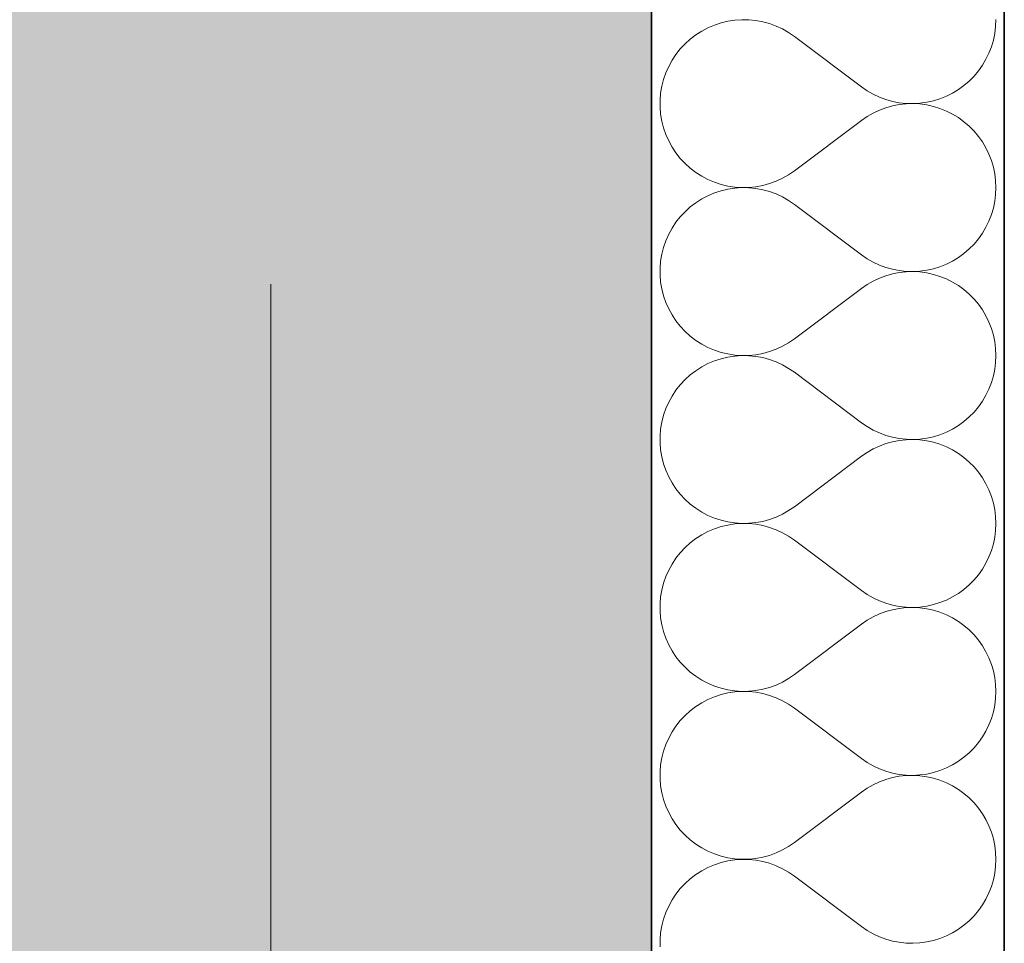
# Model space of a CAD drawing. Header units: millimetres. Extents: x 82175 to 237000, y 24756 to 471700.
# Tile 224 of 256: x 122425 to 122760, y 387102 to 387416. Entities that reach past the tile are written whole.
import ezdxf

# ---------------------------------------------------------------- set-up
doc = ezdxf.new("R2010")
doc.units = ezdxf.units.MM
doc.linetypes.add('Kropki i Kreski', pattern=[6.702778, 3.527778, -1.763889, 0, -1.411111])
for name, color, linetype in [('- A - ocieplenie', 8, 'Continuous'), ('Konstrukcja - Siatka mod', 8, 'Continuous'), ('Konstrukcja - Ściany zewnętrzne', 8, 'Continuous')]:
    doc.layers.add(name, color=color, linetype=linetype)

# ---------------------------------------------------------------- blocks, each defined once
blk = doc.blocks.new('*X32')
at = {"layer": '- A - ocieplenie', "linetype": 'Continuous', "lineweight": 13, "ltscale": 100}
for p, q in [((49818.48, 396945.69), (49816.28, 396944.76)), ((49820.75, 396946.44), (49818.48, 396945.69)), ((49823.07, 396946.99), (49820.75, 396946.44)), ((49825.43, 396947.35), (49823.07, 396946.99)), ((49827.81, 396947.51), (49825.43, 396947.35)), ((49830.2, 396947.47), (49827.81, 396947.51)), ((49832.57, 396947.23), (49830.2, 396947.47)), ((49834.92, 396946.79), (49832.57, 396947.23)), ((49837.22, 396946.16), (49834.92, 396946.79)), ((49839.46, 396945.34), (49837.22, 396946.16)), ((49841.63, 396944.34), (49839.46, 396945.34)), ((49913.86, 396942.85), (49914.14, 396945.18)), ((49914.14, 396945.18), (49914.24, 396947.52)), ((49812.16, 396942.37), (49810.26, 396940.92)), ((49814.17, 396943.65), (49812.16, 396942.37)), ((49816.28, 396944.76), (49814.17, 396943.65)), ((49843.7, 396943.15), (49841.63, 396944.34)), ((49845.67, 396941.8), (49843.7, 396943.15)), ((49845.67, 396941.8), (49868.52, 396924.66)), ((49913.38, 396940.56), (49913.86, 396942.85)), ((49808.49, 396939.32), (49806.86, 396937.57)), ((49810.26, 396940.92), (49808.49, 396939.32)), ((49911.87, 396936.13), (49912.72, 396938.31)), ((49912.72, 396938.31), (49913.38, 396940.56)), ((49805.38, 396935.7), (49804.06, 396933.71)), ((49806.86, 396937.57), (49805.38, 396935.7)), ((49910.85, 396934.02), (49911.87, 396936.13)), ((49802.92, 396931.62), (49801.95, 396929.44)), ((49804.06, 396933.71), (49802.92, 396931.62)), ((49908.31, 396930.09), (49909.66, 396932)), ((49909.66, 396932), (49910.85, 396934.02)), ((49801.95, 396929.44), (49801.17, 396927.18)), ((49905.16, 396926.62), (49906.8, 396928.29)), ((49906.8, 396928.29), (49908.31, 396930.09)), ((49800.57, 396924.87), (49800.18, 396922.52)), ((49801.17, 396927.18), (49800.57, 396924.87)), ((49901.48, 396923.72), (49903.38, 396925.1)), ((49903.38, 396925.1), (49905.16, 396926.62)), ((49800.18, 396922.52), (49799.98, 396920.14)), ((49868.52, 396924.66), (49870.45, 396923.33)), ((49870.45, 396923.33), (49872.49, 396922.17)), ((49872.49, 396922.17), (49874.61, 396921.17)), ((49897.39, 396921.46), (49899.48, 396922.51)), ((49899.48, 396922.51), (49901.48, 396923.72)), ((49799.98, 396920.14), (49799.98, 396917.75)), ((49874.61, 396921.17), (49876.8, 396920.35)), ((49876.8, 396920.35), (49879.06, 396919.72)), ((49879.06, 396918.17), (49876.8, 396917.54)), ((49879.06, 396919.72), (49881.36, 396919.27)), ((49881.36, 396918.62), (49879.06, 396918.17)), ((49881.36, 396919.27), (49883.69, 396919.01)), ((49883.69, 396918.88), (49881.36, 396918.62)), ((49883.69, 396919.01), (49886.03, 396918.95)), ((49886.03, 396918.94), (49883.69, 396918.88)), ((49886.03, 396918.95), (49888.37, 396919.07)), ((49888.37, 396918.82), (49886.03, 396918.94)), ((49888.37, 396919.07), (49890.69, 396919.39)), ((49890.69, 396918.5), (49888.37, 396918.82)), ((49890.69, 396919.39), (49892.97, 396919.9)), ((49892.97, 396917.99), (49890.69, 396918.5)), ((49892.97, 396919.9), (49895.21, 396920.59)), ((49895.21, 396920.59), (49897.39, 396921.46)), ((49799.98, 396917.75), (49800.18, 396915.37)), ((49800.18, 396915.37), (49800.57, 396913.02)), ((49872.49, 396915.72), (49870.45, 396914.56)), ((49874.61, 396916.72), (49872.49, 396915.72)), ((49876.8, 396917.54), (49874.61, 396916.72)), ((49895.21, 396917.3), (49892.97, 396917.99)), ((49897.39, 396916.43), (49895.21, 396917.3)), ((49899.48, 396915.38), (49897.39, 396916.43)), ((49901.48, 396914.17), (49899.48, 396915.38)), ((49800.57, 396913.02), (49801.17, 396910.71)), ((49845.67, 396896.09), (49868.52, 396913.23)), ((49870.45, 396914.56), (49868.52, 396913.23)), ((49903.38, 396912.79), (49901.48, 396914.17)), ((49905.16, 396911.27), (49903.38, 396912.79)), ((49801.17, 396910.71), (49801.95, 396908.45)), ((49801.95, 396908.45), (49802.92, 396906.27)), ((49906.8, 396909.6), (49905.16, 396911.27)), ((49908.31, 396907.8), (49906.8, 396909.6)), ((49802.92, 396906.27), (49804.06, 396904.18)), ((49909.66, 396905.89), (49908.31, 396907.8)), ((49910.85, 396903.87), (49909.66, 396905.89)), ((49804.06, 396904.18), (49805.38, 396902.19)), ((49805.38, 396902.19), (49806.86, 396900.32)), ((49911.87, 396901.76), (49910.85, 396903.87)), ((49912.72, 396899.58), (49911.87, 396901.76)), ((49806.86, 396900.32), (49808.49, 396898.57)), ((49808.49, 396898.57), (49810.26, 396896.97)), ((49913.38, 396897.33), (49912.72, 396899.58)), ((49810.26, 396896.97), (49812.16, 396895.52)), ((49812.16, 396895.52), (49814.17, 396894.24)), ((49841.63, 396893.55), (49843.7, 396894.74)), ((49843.7, 396894.74), (49845.67, 396896.09)), ((49913.86, 396895.04), (49913.38, 396897.33)), ((49914.14, 396892.71), (49913.86, 396895.04)), ((49814.17, 396894.24), (49816.28, 396893.13)), ((49816.28, 396893.13), (49818.48, 396892.2)), ((49818.48, 396892.2), (49820.75, 396891.45)), ((49820.75, 396891.45), (49823.07, 396890.9)), ((49834.92, 396891.1), (49837.22, 396891.73)), ((49837.22, 396891.73), (49839.46, 396892.55)), ((49839.46, 396892.55), (49841.63, 396893.55)), ((49914.24, 396890.37), (49914.14, 396892.71)), ((49818.48, 396888.55), (49816.28, 396887.62)), ((49820.75, 396889.29), (49818.48, 396888.55)), ((49823.07, 396889.85), (49820.75, 396889.29)), ((49823.07, 396890.9), (49825.43, 396890.54)), ((49825.43, 396890.21), (49823.07, 396889.85)), ((49825.43, 396890.54), (49827.81, 396890.38)), ((49827.81, 396890.36), (49825.43, 396890.21)), ((49827.81, 396890.38), (49830.2, 396890.42)), ((49830.2, 396890.32), (49827.81, 396890.36)), ((49830.2, 396890.42), (49832.57, 396890.66)), ((49832.57, 396890.09), (49830.2, 396890.32)), ((49832.57, 396890.66), (49834.92, 396891.1)), ((49834.92, 396889.65), (49832.57, 396890.09)), ((49837.22, 396889.02), (49834.92, 396889.65)), ((49839.46, 396888.2), (49837.22, 396889.02)), ((49841.63, 396887.19), (49839.46, 396888.2)), ((49913.86, 396885.71), (49914.14, 396888.03)), ((49914.14, 396888.03), (49914.24, 396890.37)), ((49812.16, 396885.22), (49810.26, 396883.78)), ((49814.17, 396886.51), (49812.16, 396885.22)), ((49816.28, 396887.62), (49814.17, 396886.51)), ((49843.7, 396886.01), (49841.63, 396887.19)), ((49845.67, 396884.66), (49843.7, 396886.01)), ((49845.67, 396884.66), (49868.52, 396867.52)), ((49913.38, 396883.41), (49913.86, 396885.71)), ((49808.49, 396882.17), (49806.86, 396880.43)), ((49810.26, 396883.78), (49808.49, 396882.17)), ((49912.72, 396881.17), (49913.38, 396883.41)), ((49805.38, 396878.56), (49804.06, 396876.57)), ((49806.86, 396880.43), (49805.38, 396878.56)), ((49910.85, 396876.88), (49911.87, 396878.98)), ((49911.87, 396878.98), (49912.72, 396881.17)), ((49804.06, 396876.57), (49802.92, 396874.48)), ((49908.31, 396872.94), (49909.66, 396874.86)), ((49909.66, 396874.86), (49910.85, 396876.88)), ((49801.95, 396872.29), (49801.17, 396870.04)), ((49802.92, 396874.48), (49801.95, 396872.29)), ((49906.8, 396871.15), (49908.31, 396872.94)), ((49801.17, 396870.04), (49800.57, 396867.73)), ((49901.48, 396866.58), (49903.38, 396867.96)), ((49903.38, 396867.96), (49905.16, 396869.48)), ((49905.16, 396869.48), (49906.8, 396871.15)), ((49800.18, 396865.37), (49799.98, 396863)), ((49800.57, 396867.73), (49800.18, 396865.37)), ((49868.52, 396867.52), (49870.45, 396866.19)), ((49870.45, 396866.19), (49872.49, 396865.02)), ((49872.49, 396865.02), (49874.61, 396864.03)), ((49897.39, 396864.32), (49899.48, 396865.36)), ((49899.48, 396865.36), (49901.48, 396866.58)), ((49799.98, 396863), (49799.98, 396860.61)), ((49874.61, 396864.03), (49876.8, 396863.21)), ((49876.8, 396863.21), (49879.06, 396862.58)), ((49879.06, 396862.58), (49881.36, 396862.13)), ((49881.36, 396861.48), (49879.06, 396861.03)), ((49881.36, 396862.13), (49883.69, 396861.87)), ((49883.69, 396861.73), (49881.36, 396861.48)), ((49883.69, 396861.87), (49886.03, 396861.8)), ((49886.03, 396861.8), (49883.69, 396861.73)), ((49886.03, 396861.8), (49888.37, 396861.93)), ((49888.37, 396861.67), (49886.03, 396861.8)), ((49888.37, 396861.93), (49890.69, 396862.25)), ((49890.69, 396861.36), (49888.37, 396861.67)), ((49890.69, 396862.25), (49892.97, 396862.75)), ((49892.97, 396860.85), (49890.69, 396861.36)), ((49892.97, 396862.75), (49895.21, 396863.44)), ((49895.21, 396863.44), (49897.39, 396864.32)), ((49799.98, 396860.61), (49800.18, 396858.23)), ((49800.18, 396858.23), (49800.57, 396855.88)), ((49872.49, 396858.58), (49870.45, 396857.42)), ((49874.61, 396859.57), (49872.49, 396858.58)), ((49876.8, 396860.39), (49874.61, 396859.57)), ((49879.06, 396861.03), (49876.8, 396860.39)), ((49895.21, 396860.16), (49892.97, 396860.85)), ((49897.39, 396859.29), (49895.21, 396860.16)), ((49899.48, 396858.24), (49897.39, 396859.29)), ((49901.48, 396857.02), (49899.48, 396858.24)), ((49800.57, 396855.88), (49801.17, 396853.56)), ((49845.67, 396838.94), (49868.52, 396856.09)), ((49870.45, 396857.42), (49868.52, 396856.09)), ((49903.38, 396855.65), (49901.48, 396857.02)), ((49905.16, 396854.12), (49903.38, 396855.65)), ((49801.17, 396853.56), (49801.95, 396851.31)), ((49801.95, 396851.31), (49802.92, 396849.13)), ((49906.8, 396852.46), (49905.16, 396854.12)), ((49908.31, 396850.66), (49906.8, 396852.46)), ((49802.92, 396849.13), (49804.06, 396847.04)), ((49909.66, 396848.75), (49908.31, 396850.66)), ((49910.85, 396846.73), (49909.66, 396848.75)), ((49804.06, 396847.04), (49805.38, 396845.05)), ((49805.38, 396845.05), (49806.86, 396843.17)), ((49911.87, 396844.62), (49910.85, 396846.73)), ((49912.72, 396842.44), (49911.87, 396844.62)), ((49806.86, 396843.17), (49808.49, 396841.43)), ((49808.49, 396841.43), (49810.26, 396839.83)), ((49913.38, 396840.19), (49912.72, 396842.44)), ((49810.26, 396839.83), (49812.16, 396838.38)), ((49812.16, 396838.38), (49814.17, 396837.1)), ((49843.7, 396837.59), (49845.67, 396838.94)), ((49913.86, 396837.9), (49913.38, 396840.19)), ((49914.14, 396835.57), (49913.86, 396837.9)), ((49814.17, 396837.1), (49816.28, 396835.99)), ((49816.28, 396835.99), (49818.48, 396835.05)), ((49818.48, 396835.05), (49820.75, 396834.31)), ((49834.92, 396833.96), (49837.22, 396834.59)), ((49837.22, 396834.59), (49839.46, 396835.41)), ((49839.46, 396835.41), (49841.63, 396836.41)), ((49841.63, 396836.41), (49843.7, 396837.59)), ((49914.24, 396833.23), (49914.14, 396835.57)), ((49818.48, 396831.41), (49816.28, 396830.48)), ((49820.75, 396832.15), (49818.48, 396831.41)), ((49820.75, 396834.31), (49823.07, 396833.76)), ((49823.07, 396832.71), (49820.75, 396832.15)), ((49823.07, 396833.76), (49825.43, 396833.4)), ((49825.43, 396833.06), (49823.07, 396832.71)), ((49825.43, 396833.4), (49827.81, 396833.24)), ((49827.81, 396833.22), (49825.43, 396833.06)), ((49827.81, 396833.24), (49830.2, 396833.28)), ((49830.2, 396833.18), (49827.81, 396833.22)), ((49830.2, 396833.28), (49832.57, 396833.52)), ((49832.57, 396832.94), (49830.2, 396833.18)), ((49832.57, 396833.52), (49834.92, 396833.96)), ((49834.92, 396832.51), (49832.57, 396832.94)), ((49837.22, 396831.88), (49834.92, 396832.51)), ((49839.46, 396831.05), (49837.22, 396831.88)), ((49841.63, 396830.05), (49839.46, 396831.05)), ((49914.14, 396830.89), (49914.24, 396833.23)), ((49812.16, 396828.08), (49810.26, 396826.63)), ((49814.17, 396829.36), (49812.16, 396828.08)), ((49816.28, 396830.48), (49814.17, 396829.36)), ((49843.7, 396828.87), (49841.63, 396830.05)), ((49845.67, 396827.52), (49843.7, 396828.87)), ((49913.38, 396826.27), (49913.86, 396828.57)), ((49913.86, 396828.57), (49914.14, 396830.89)), ((49808.49, 396825.03), (49806.86, 396823.29)), ((49810.26, 396826.63), (49808.49, 396825.03)), ((49845.67, 396827.52), (49868.52, 396810.37)), ((49912.72, 396824.03), (49913.38, 396826.27)), ((49805.38, 396821.42), (49804.06, 396819.43)), ((49806.86, 396823.29), (49805.38, 396821.42)), ((49910.85, 396819.73), (49911.87, 396821.84)), ((49911.87, 396821.84), (49912.72, 396824.03)), ((49804.06, 396819.43), (49802.92, 396817.33)), ((49908.31, 396815.8), (49909.66, 396817.71)), ((49909.66, 396817.71), (49910.85, 396819.73)), ((49801.95, 396815.15), (49801.17, 396812.9)), ((49802.92, 396817.33), (49801.95, 396815.15)), ((49906.8, 396814.01), (49908.31, 396815.8)), ((49801.17, 396812.9), (49800.57, 396810.58)), ((49903.38, 396810.81), (49905.16, 396812.34)), ((49905.16, 396812.34), (49906.8, 396814.01)), ((49800.18, 396808.23), (49799.98, 396805.85)), ((49800.57, 396810.58), (49800.18, 396808.23)), ((49868.52, 396810.37), (49870.45, 396809.05)), ((49870.45, 396809.05), (49872.49, 396807.88)), ((49872.49, 396807.88), (49874.61, 396806.89)), ((49897.39, 396807.17), (49899.48, 396808.22)), ((49899.48, 396808.22), (49901.48, 396809.44)), ((49901.48, 396809.44), (49903.38, 396810.81)), ((49799.98, 396805.85), (49799.98, 396803.47)), ((49874.61, 396806.89), (49876.8, 396806.07)), ((49876.8, 396806.07), (49879.06, 396805.43)), ((49879.06, 396805.43), (49881.36, 396804.99)), ((49881.36, 396804.33), (49879.06, 396803.88)), ((49881.36, 396804.99), (49883.69, 396804.73)), ((49883.69, 396804.59), (49881.36, 396804.33)), ((49883.69, 396804.73), (49886.03, 396804.66)), ((49886.03, 396804.66), (49883.69, 396804.59)), ((49886.03, 396804.66), (49888.37, 396804.79)), ((49888.37, 396804.53), (49886.03, 396804.66)), ((49888.37, 396804.79), (49890.69, 396805.1)), ((49890.69, 396804.21), (49888.37, 396804.53)), ((49890.69, 396805.1), (49892.97, 396805.61)), ((49892.97, 396805.61), (49895.21, 396806.3)), ((49895.21, 396806.3), (49897.39, 396807.17)), ((49799.98, 396803.47), (49800.18, 396801.09)), ((49800.18, 396801.09), (49800.57, 396798.73)), ((49872.49, 396801.44), (49870.45, 396800.27)), ((49874.61, 396802.43), (49872.49, 396801.44)), ((49876.8, 396803.25), (49874.61, 396802.43)), ((49879.06, 396803.88), (49876.8, 396803.25)), ((49892.97, 396803.71), (49890.69, 396804.21)), ((49895.21, 396803.02), (49892.97, 396803.71)), ((49897.39, 396802.15), (49895.21, 396803.02)), ((49899.48, 396801.1), (49897.39, 396802.15)), ((49901.48, 396799.88), (49899.48, 396801.1)), ((49800.57, 396798.73), (49801.17, 396796.42)), ((49845.67, 396781.8), (49868.52, 396798.94)), ((49870.45, 396800.27), (49868.52, 396798.94)), ((49903.38, 396798.51), (49901.48, 396799.88)), ((49905.16, 396796.98), (49903.38, 396798.51)), ((49801.17, 396796.42), (49801.95, 396794.17)), ((49906.8, 396795.31), (49905.16, 396796.98)), ((49908.31, 396793.52), (49906.8, 396795.31)), ((49801.95, 396794.17), (49802.92, 396791.99)), ((49802.92, 396791.99), (49804.06, 396789.89)), ((49909.66, 396791.6), (49908.31, 396793.52)), ((49910.85, 396789.59), (49909.66, 396791.6)), ((49804.06, 396789.89), (49805.38, 396787.9)), ((49805.38, 396787.9), (49806.86, 396786.03)), ((49911.87, 396787.48), (49910.85, 396789.59)), ((49912.72, 396785.29), (49911.87, 396787.48)), ((49806.86, 396786.03), (49808.49, 396784.29)), ((49808.49, 396784.29), (49810.26, 396782.69)), ((49913.38, 396783.05), (49912.72, 396785.29)), ((49810.26, 396782.69), (49812.16, 396781.24)), ((49812.16, 396781.24), (49814.17, 396779.95)), ((49843.7, 396780.45), (49845.67, 396781.8)), ((49913.86, 396780.75), (49913.38, 396783.05)), ((49814.17, 396779.95), (49816.28, 396778.84)), ((49816.28, 396778.84), (49818.48, 396777.91)), ((49818.48, 396777.91), (49820.75, 396777.17)), ((49834.92, 396776.81), (49837.22, 396777.44)), ((49837.22, 396777.44), (49839.46, 396778.26)), ((49839.46, 396778.26), (49841.63, 396779.27)), ((49841.63, 396779.27), (49843.7, 396780.45)), ((49914.14, 396778.43), (49913.86, 396780.75)), ((49914.24, 396776.09), (49914.14, 396778.43)), ((49818.48, 396774.26), (49816.28, 396773.33)), ((49820.75, 396775.01), (49818.48, 396774.26)), ((49820.75, 396777.17), (49823.07, 396776.61)), ((49823.07, 396775.56), (49820.75, 396775.01)), ((49823.07, 396776.61), (49825.43, 396776.26)), ((49825.43, 396775.92), (49823.07, 396775.56)), ((49825.43, 396776.26), (49827.81, 396776.1)), ((49827.81, 396776.08), (49825.43, 396775.92)), ((49827.81, 396776.1), (49830.2, 396776.14)), ((49830.2, 396776.04), (49827.81, 396776.08)), ((49830.2, 396776.14), (49832.57, 396776.38)), ((49832.57, 396775.8), (49830.2, 396776.04)), ((49832.57, 396776.38), (49834.92, 396776.81)), ((49834.92, 396775.36), (49832.57, 396775.8)), ((49837.22, 396774.73), (49834.92, 396775.36)), ((49839.46, 396773.91), (49837.22, 396774.73)), ((49914.14, 396773.75), (49914.24, 396776.09)), ((49812.16, 396770.94), (49810.26, 396769.49)), ((49814.17, 396772.22), (49812.16, 396770.94)), ((49816.28, 396773.33), (49814.17, 396772.22)), ((49841.63, 396772.91), (49839.46, 396773.91)), ((49843.7, 396771.72), (49841.63, 396772.91)), ((49845.67, 396770.37), (49843.7, 396771.72)), ((49913.38, 396769.13), (49913.86, 396771.42)), ((49913.86, 396771.42), (49914.14, 396773.75)), ((49808.49, 396767.89), (49806.86, 396766.15)), ((49810.26, 396769.49), (49808.49, 396767.89)), ((49845.67, 396770.37), (49868.52, 396753.23)), ((49912.72, 396766.88), (49913.38, 396769.13)), ((49805.38, 396764.27), (49804.06, 396762.28)), ((49806.86, 396766.15), (49805.38, 396764.27)), ((49910.85, 396762.59), (49911.87, 396764.7)), ((49911.87, 396764.7), (49912.72, 396766.88)), ((49804.06, 396762.28), (49802.92, 396760.19)), ((49909.66, 396760.57), (49910.85, 396762.59)), ((49801.95, 396758.01), (49801.17, 396755.75)), ((49802.92, 396760.19), (49801.95, 396758.01)), ((49906.8, 396756.86), (49908.31, 396758.66)), ((49908.31, 396758.66), (49909.66, 396760.57)), ((49801.17, 396755.75), (49800.57, 396753.44)), ((49903.38, 396753.67), (49905.16, 396755.2)), ((49905.16, 396755.2), (49906.8, 396756.86)), ((49800.18, 396751.09), (49799.98, 396748.71)), ((49800.57, 396753.44), (49800.18, 396751.09)), ((49868.52, 396753.23), (49870.45, 396751.9)), ((49870.45, 396751.9), (49872.49, 396750.74)), ((49872.49, 396750.74), (49874.61, 396749.74)), ((49897.39, 396750.03), (49899.48, 396751.08)), ((49899.48, 396751.08), (49901.48, 396752.29)), ((49901.48, 396752.29), (49903.38, 396753.67)), ((49799.98, 396748.71), (49799.98, 396746.32)), ((49874.61, 396749.74), (49876.8, 396748.93)), ((49876.8, 396748.93), (49879.06, 396748.29)), ((49879.06, 396748.29), (49881.36, 396747.84)), ((49881.36, 396747.84), (49883.69, 396747.59)), ((49883.69, 396747.45), (49881.36, 396747.19)), ((49883.69, 396747.59), (49886.03, 396747.52)), ((49886.03, 396747.51), (49883.69, 396747.45)), ((49886.03, 396747.52), (49888.37, 396747.64)), ((49888.37, 396747.39), (49886.03, 396747.51)), ((49888.37, 396747.64), (49890.69, 396747.96)), ((49890.69, 396747.07), (49888.37, 396747.39)), ((49890.69, 396747.96), (49892.97, 396748.47)), ((49892.97, 396748.47), (49895.21, 396749.16)), ((49895.21, 396749.16), (49897.39, 396750.03)), ((49799.98, 396746.32), (49800.18, 396743.94)), ((49800.18, 396743.94), (49800.57, 396741.59)), ((49872.49, 396744.29), (49870.45, 396743.13)), ((49874.61, 396745.29), (49872.49, 396744.29)), ((49876.8, 396746.11), (49874.61, 396745.29)), ((49879.06, 396746.74), (49876.8, 396746.11)), ((49881.36, 396747.19), (49879.06, 396746.74)), ((49892.97, 396746.57), (49890.69, 396747.07)), ((49895.21, 396745.87), (49892.97, 396746.57)), ((49897.39, 396745), (49895.21, 396745.87)), ((49899.48, 396743.95), (49897.39, 396745)), ((49901.48, 396742.74), (49899.48, 396743.95)), ((49800.57, 396741.59), (49801.17, 396739.28)), ((49845.67, 396724.66), (49868.52, 396741.8)), ((49870.45, 396743.13), (49868.52, 396741.8)), ((49903.38, 396741.36), (49901.48, 396742.74)), ((49905.16, 396739.84), (49903.38, 396741.36)), ((49801.17, 396739.28), (49801.95, 396737.02)), ((49906.8, 396738.17), (49905.16, 396739.84)), ((49908.31, 396736.37), (49906.8, 396738.17)), ((49801.95, 396737.02), (49802.92, 396734.84)), ((49802.92, 396734.84), (49804.06, 396732.75)), ((49909.66, 396734.46), (49908.31, 396736.37)), ((49910.85, 396732.44), (49909.66, 396734.46)), ((49804.06, 396732.75), (49805.38, 396730.76)), ((49805.38, 396730.76), (49806.86, 396728.89)), ((49911.87, 396730.34), (49910.85, 396732.44)), ((49806.86, 396728.89), (49808.49, 396727.14)), ((49912.72, 396728.15), (49911.87, 396730.34)), ((49913.38, 396725.9), (49912.72, 396728.15)), ((49808.49, 396727.14), (49810.26, 396725.54)), ((49810.26, 396725.54), (49812.16, 396724.1)), ((49812.16, 396724.1), (49814.17, 396722.81)), ((49843.7, 396723.31), (49845.67, 396724.66)), ((49913.86, 396723.61), (49913.38, 396725.9)), ((49814.17, 396722.81), (49816.28, 396721.7)), ((49816.28, 396721.7), (49818.48, 396720.77)), ((49818.48, 396720.77), (49820.75, 396720.02)), ((49837.22, 396720.3), (49839.46, 396721.12)), ((49839.46, 396721.12), (49841.63, 396722.13)), ((49841.63, 396722.13), (49843.7, 396723.31)), ((49914.14, 396721.29), (49913.86, 396723.61)), ((49914.24, 396718.94), (49914.14, 396721.29)), ((49820.75, 396717.87), (49818.48, 396717.12)), ((49820.75, 396720.02), (49823.07, 396719.47)), ((49823.07, 396718.42), (49820.75, 396717.87)), ((49823.07, 396719.47), (49825.43, 396719.11)), ((49825.43, 396718.78), (49823.07, 396718.42)), ((49825.43, 396719.11), (49827.81, 396718.95)), ((49827.81, 396718.94), (49825.43, 396718.78)), ((49827.81, 396718.95), (49830.2, 396718.99)), ((49830.2, 396718.9), (49827.81, 396718.94)), ((49830.2, 396718.99), (49832.57, 396719.23)), ((49832.57, 396718.66), (49830.2, 396718.9)), ((49832.57, 396719.23), (49834.92, 396719.67)), ((49834.92, 396718.22), (49832.57, 396718.66)), ((49834.92, 396719.67), (49837.22, 396720.3)), ((49837.22, 396717.59), (49834.92, 396718.22)), ((49839.46, 396716.77), (49837.22, 396717.59)), ((49914.14, 396716.6), (49914.24, 396718.94)), ((49812.16, 396713.79), (49810.26, 396712.35)), ((49814.17, 396715.08), (49812.16, 396713.79)), ((49816.28, 396716.19), (49814.17, 396715.08)), ((49818.48, 396717.12), (49816.28, 396716.19)), ((49841.63, 396715.76), (49839.46, 396716.77)), ((49843.7, 396714.58), (49841.63, 396715.76)), ((49845.67, 396713.23), (49843.7, 396714.58)), ((49913.38, 396711.99), (49913.86, 396714.28)), ((49913.86, 396714.28), (49914.14, 396716.6)), ((49808.49, 396710.75), (49806.86, 396709)), ((49810.26, 396712.35), (49808.49, 396710.75)), ((49845.67, 396713.23), (49868.52, 396696.09)), ((49912.72, 396709.74), (49913.38, 396711.99)), ((49805.38, 396707.13), (49804.06, 396705.14)), ((49806.86, 396709), (49805.38, 396707.13)), ((49910.85, 396705.45), (49911.87, 396707.55)), ((49911.87, 396707.55), (49912.72, 396709.74)), ((49804.06, 396705.14), (49802.92, 396703.05)), ((49909.66, 396703.43), (49910.85, 396705.45)), ((49801.95, 396700.87), (49801.17, 396698.61)), ((49802.92, 396703.05), (49801.95, 396700.87)), ((49906.8, 396699.72), (49908.31, 396701.52)), ((49908.31, 396701.52), (49909.66, 396703.43)), ((49801.17, 396698.61), (49800.57, 396696.3)), ((49903.38, 396696.53), (49905.16, 396698.05)), ((49905.16, 396698.05), (49906.8, 396699.72)), ((49800.18, 396693.95), (49799.98, 396691.57)), ((49800.57, 396696.3), (49800.18, 396693.95)), ((49868.52, 396696.09), (49870.45, 396694.76)), ((49870.45, 396694.76), (49872.49, 396693.6)), ((49897.39, 396692.89), (49899.48, 396693.94)), ((49899.48, 396693.94), (49901.48, 396695.15)), ((49901.48, 396695.15), (49903.38, 396696.53)), ((49799.98, 396691.57), (49799.98, 396689.18)), ((49872.49, 396693.6), (49874.61, 396692.6)), ((49874.61, 396692.6), (49876.8, 396691.78)), ((49876.8, 396691.78), (49879.06, 396691.15)), ((49879.06, 396691.15), (49881.36, 396690.7)), ((49881.36, 396690.7), (49883.69, 396690.44)), ((49883.69, 396690.44), (49886.03, 396690.38)), ((49886.03, 396690.37), (49883.69, 396690.3)), ((49886.03, 396690.38), (49888.37, 396690.5)), ((49888.37, 396690.25), (49886.03, 396690.37)), ((49888.37, 396690.5), (49890.69, 396690.82)), ((49890.69, 396690.82), (49892.97, 396691.32)), ((49892.97, 396691.32), (49895.21, 396692.02)), ((49895.21, 396692.02), (49897.39, 396692.89)), ((49799.98, 396689.18), (49800.18, 396686.8)), ((49872.49, 396687.15), (49870.45, 396685.99)), ((49874.61, 396688.15), (49872.49, 396687.15)), ((49876.8, 396688.96), (49874.61, 396688.15)), ((49879.06, 396689.6), (49876.8, 396688.96)), ((49881.36, 396690.05), (49879.06, 396689.6)), ((49883.69, 396690.3), (49881.36, 396690.05)), ((49890.69, 396689.93), (49888.37, 396690.25)), ((49892.97, 396689.42), (49890.69, 396689.93)), ((49895.21, 396688.73), (49892.97, 396689.42)), ((49897.39, 396687.86), (49895.21, 396688.73)), ((49899.48, 396686.81), (49897.39, 396687.86)), ((49800.18, 396686.8), (49800.57, 396684.45)), ((49800.57, 396684.45), (49801.17, 396682.14)), ((49845.67, 396667.52), (49868.52, 396684.66)), ((49870.45, 396685.99), (49868.52, 396684.66)), ((49901.48, 396685.6), (49899.48, 396686.81)), ((49903.38, 396684.22), (49901.48, 396685.6)), ((49905.16, 396682.69), (49903.38, 396684.22)), ((49801.17, 396682.14), (49801.95, 396679.88)), ((49906.8, 396681.03), (49905.16, 396682.69)), ((49908.31, 396679.23), (49906.8, 396681.03)), ((49801.95, 396679.88), (49802.92, 396677.7)), ((49802.92, 396677.7), (49804.06, 396675.61)), ((49909.66, 396677.32), (49908.31, 396679.23)), ((49910.85, 396675.3), (49909.66, 396677.32)), ((49804.06, 396675.61), (49805.38, 396673.62)), ((49805.38, 396673.62), (49806.86, 396671.74)), ((49911.87, 396673.19), (49910.85, 396675.3)), ((49806.86, 396671.74), (49808.49, 396670)), ((49912.72, 396671.01), (49911.87, 396673.19)), ((49913.38, 396668.76), (49912.72, 396671.01)), ((49808.49, 396670), (49810.26, 396668.4)), ((49810.26, 396668.4), (49812.16, 396666.95)), ((49812.16, 396666.95), (49814.17, 396665.67)), ((49843.7, 396666.17), (49845.67, 396667.52)), ((49913.86, 396666.47), (49913.38, 396668.76)), ((49814.17, 396665.67), (49816.28, 396664.56)), ((49816.28, 396664.56), (49818.48, 396663.63)), ((49818.48, 396663.63), (49820.75, 396662.88)), ((49837.22, 396663.16), (49839.46, 396663.98)), ((49839.46, 396663.98), (49841.63, 396664.98)), ((49841.63, 396664.98), (49843.7, 396666.17)), ((49914.14, 396664.14), (49913.86, 396666.47)), ((49914.24, 396661.8), (49914.14, 396664.14)), ((49820.75, 396660.72), (49818.48, 396659.98)), ((49820.75, 396662.88), (49823.07, 396662.33)), ((49823.07, 396661.28), (49820.75, 396660.72)), ((49823.07, 396662.33), (49825.43, 396661.97)), ((49825.43, 396661.63), (49823.07, 396661.28)), ((49825.43, 396661.97), (49827.81, 396661.81)), ((49827.81, 396661.79), (49825.43, 396661.63)), ((49827.81, 396661.81), (49830.2, 396661.85)), ((49830.2, 396661.75), (49827.81, 396661.79)), ((49830.2, 396661.85), (49832.57, 396662.09)), ((49832.57, 396661.51), (49830.2, 396661.75)), ((49832.57, 396662.09), (49834.92, 396662.53)), ((49834.92, 396661.08), (49832.57, 396661.51)), ((49834.92, 396662.53), (49837.22, 396663.16)), ((49837.22, 396660.45), (49834.92, 396661.08)), ((49839.46, 396659.63), (49837.22, 396660.45)), ((49914.14, 396659.46), (49914.24, 396661.8)), ((49814.17, 396657.94), (49812.16, 396656.65)), ((49816.28, 396659.05), (49814.17, 396657.94)), ((49818.48, 396659.98), (49816.28, 396659.05)), ((49841.63, 396658.62), (49839.46, 396659.63)), ((49843.7, 396657.44), (49841.63, 396658.62)), ((49845.67, 396656.09), (49843.7, 396657.44)), ((49913.38, 396654.84), (49913.86, 396657.14)), ((49913.86, 396657.14), (49914.14, 396659.46)), ((49808.49, 396653.6), (49806.86, 396651.86)), ((49810.26, 396655.2), (49808.49, 396653.6)), ((49812.16, 396656.65), (49810.26, 396655.2)), ((49845.67, 396656.09), (49868.52, 396638.94)), ((49912.72, 396652.6), (49913.38, 396654.84)), ((49806.86, 396651.86), (49805.38, 396649.99)), ((49910.85, 396648.3), (49911.87, 396650.41)), ((49911.87, 396650.41), (49912.72, 396652.6)), ((49804.06, 396648), (49802.92, 396645.9)), ((49805.38, 396649.99), (49804.06, 396648)), ((49909.66, 396646.29), (49910.85, 396648.3)), ((49801.95, 396643.72), (49801.17, 396641.47)), ((49802.92, 396645.9), (49801.95, 396643.72)), ((49906.8, 396642.58), (49908.31, 396644.37)), ((49908.31, 396644.37), (49909.66, 396646.29)), ((49801.17, 396641.47), (49800.57, 396639.16)), ((49903.38, 396639.38), (49905.16, 396640.91)), ((49905.16, 396640.91), (49906.8, 396642.58)), ((49800.18, 396636.8), (49799.98, 396634.42)), ((49800.57, 396639.16), (49800.18, 396636.8)), ((49868.52, 396638.94), (49870.45, 396637.62)), ((49870.45, 396637.62), (49872.49, 396636.45)), ((49897.39, 396635.74), (49899.48, 396636.79)), ((49899.48, 396636.79), (49901.48, 396638.01)), ((49901.48, 396638.01), (49903.38, 396639.38)), ((49799.98, 396634.42), (49799.98, 396632.04)), ((49872.49, 396636.45), (49874.61, 396635.46)), ((49874.61, 396635.46), (49876.8, 396634.64)), ((49876.8, 396634.64), (49879.06, 396634.01)), ((49879.06, 396634.01), (49881.36, 396633.56)), ((49881.36, 396633.56), (49883.69, 396633.3)), ((49888.37, 396633.36), (49890.69, 396633.68)), ((49890.69, 396633.68), (49892.97, 396634.18)), ((49892.97, 396634.18), (49895.21, 396634.87)), ((49895.21, 396634.87), (49897.39, 396635.74)), ((49883.69, 396633.3), (49886.03, 396633.23)), ((49886.03, 396633.23), (49888.37, 396633.36))]:
    blk.add_line(p, q, dxfattribs=at)

msp = doc.modelspace()

# ---------------------------------------------------------------- hatches: boundary and pattern name
at = {"layer": 'Konstrukcja - Ściany zewnętrzne', "linetype": 'Continuous', "lineweight": 13}
msp.add_hatch(color=8, dxfattribs=at).paths.add_polyline_path([(122639.54, 386531.04), (122639.54, 389833.6), (122399.54, 389833.6), (122399.54, 386531.04)])

# ---------------------------------------------------------------- linework, layer by layer
at = {"layer": '- A - ocieplenie', "color": 8, "linetype": 'Continuous', "lineweight": 35, "ltscale": 100, "flags": 128}
for points in [[(122759.54, 386531.04), (122759.54, 389913.6)], [(122639.54, 389793.6), (122639.54, 386531.04)]]:
    msp.add_lwpolyline(points, dxfattribs=at)
at = {"layer": 'Konstrukcja - Siatka mod', "color": 8, "linetype": 'Kropki i Kreski', "lineweight": 13, "ltscale": 100}
msp.add_line((122510, 389337.01), (122510, 372372.16), dxfattribs=at)
at = {"layer": 'Konstrukcja - Ściany zewnętrzne', "color": 8, "linetype": 'Continuous', "lineweight": 35, "ltscale": 100, "flags": 128}
msp.add_lwpolyline([(122639.54, 386531.04), (122639.54, 389833.6)], dxfattribs=at)

# ---------------------------------------------------------------- block references
at = {"color": 8, "linetype": 'Continuous', "lineweight": 20, "ltscale": 100}
msp.add_blockref('*X32', (72842.44, -9531.59), dxfattribs=at)

doc.saveas('drawing.dxf')
